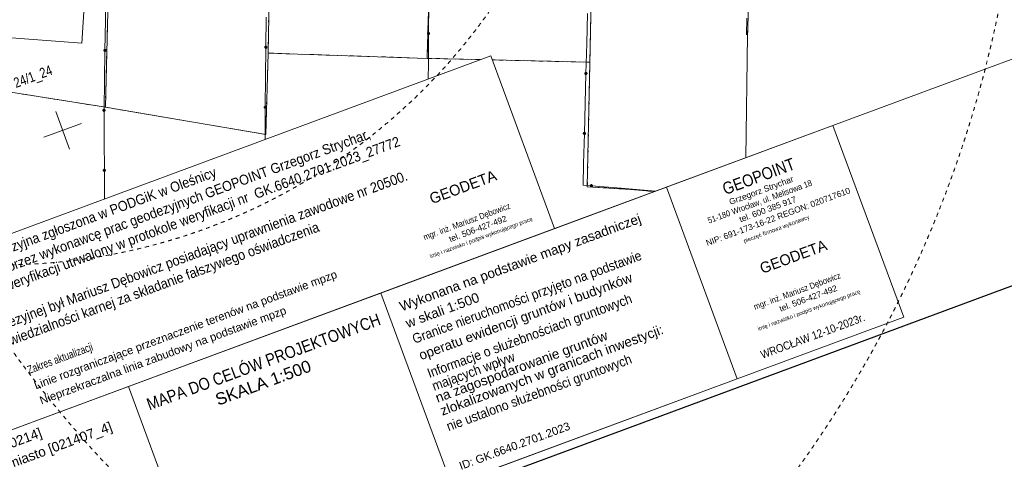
# Model space of a CAD drawing. Header units: millimetres. Extents: x -1155795 to 240441, y -422828 to 463730.
# Tile 20 of 66: x -31629 to 91579, y -114580 to -59620. Entities that reach past the tile are written whole.
import ezdxf
from ezdxf.xclip import XClip

# ---------------------------------------------------------------- set-up
doc = ezdxf.new("R2010")
doc.units = ezdxf.units.MM
doc.header["$MEASUREMENT"] = 0
doc.header["$XCLIPFRAME"] = 0
doc.linetypes.add('Dashed 1_500', pattern=[1000, 500, -500])
doc.layers.add('00 PZT MAPA', color=7, linetype='Continuous')
doc.layers.add('Sycow_7_203-punkt graniczny', color=7, linetype='Continuous')
for name, color, linetype, lineweight in [('0_Nr_pióra__27', 7, 'Continuous', 25), ('Sycow_7_0_Nr_pióra__7', 7, 'Continuous', 18), ('Sycow_7_211-numer działki ewidencyjnej_Nr_pióra__7', 7, 'Continuous', 18), ('Sycow_7_218-kontur użytku gruntowego_Nr_pióra__3', 3, 'Continuous', 18), ('Sycow_7_219-działka ewidencyjna_Nr_pióra__7', 7, 'Continuous', 18), ('Sycow_7_312-budynek ewidencyjny_Nr_pióra__7', 7, 'Continuous', 18), ('Sycow_7_@Wywiad_Nr_pióra__7', 7, 'Continuous', 18), ('Sycow_7_inna budowla (powierzchnia)-Atr17_Nr_pióra__7', 7, 'Continuous', 18), ('Sycow_7_ogrodzenie trwałe (linia)_Nr_pióra__7', 7, 'Continuous', 18), ('Sycow_7_Warstwa 3_Nr_pióra__1', 1, 'Continuous', 18), ('Sycow_7_Warstwa 3_Nr_pióra__7', 7, 'Continuous', 18)]:
    doc.layers.add(name, color=color, linetype=linetype, lineweight=lineweight)
doc.layers.add('0_Nr_pióra__99', color=7, linetype='Continuous', lineweight=0, true_color=0xaad2ff)
doc.styles.add('STYL_AUTOMATYCZNY_1', font='Arial.ttf')
doc.styles.add('STYL_AUTOMATYCZNY_2', font='txt', dxfattribs={"width": 0.856146})
doc.styles.add('STYL_AUTOMATYCZNY_3', font='txt', dxfattribs={"width": 0.951273})
doc.styles.add('STYL_AUTOMATYCZNY_4', font='txt', dxfattribs={"width": 0.75})
doc.styles.add('STYL_AUTOMATYCZNY_5', font='txt', dxfattribs={"width": 0.9})
doc.styles.add('STYL_AUTOMATYCZNY_6', font='txt', dxfattribs={"width": 0.87})
doc.styles.add('STYL_AUTOMATYCZNY_9', font='txt', dxfattribs={"width": 0.79})

# ---------------------------------------------------------------- blocks, each defined once
blk = doc.blocks.new('Rysunek_1_7', base_point=(14567, -19307))
at = {"layer": 'Sycow_7_203-punkt graniczny', "linetype": 'Continuous', "lineweight": 0, "true_color": 0x000000}
for points in [[(39849, -60915, 1), (39765, -60946, 1)], [(59492, -61522, 1), (59408, -61553, 1)], [(-495, -63782, 1), (-580, -63813, 1)], [(19399, -64434, 1), (19315, -64466, 1)], [(39766, -64923, 1), (39682, -64954, 1)], [(-20864, -70545, 1), (-20949, -70577, 1)], [(-800, -73961, 1), (-884, -73992, 1)], [(39443, -80494, 1), (39358, -80525, 1)], [(44864, -80822, 1), (44779, -80853, 1)]]:
    blk.add_hatch(color=178, dxfattribs=at).paths.add_polyline_path(points)
at = {"layer": 'Sycow_7_218-kontur użytku gruntowego_Nr_pióra__3', "color": 3, "linetype": 'Continuous', "lineweight": 18}
for p, q in [((-20651, -60409), (-20638, -59909)), ((-20638, -59909), (-20651, -60409)), ((-469, -59432), (-477, -59932)), ((-477, -59932), (-469, -59432)), ((19455, -60601), (19468, -60101)), ((19468, -60101), (19455, -60601)), ((39830, -59638), (39821, -60138)), ((39821, -60138), (39830, -59638)), ((59506, -59970), (59488, -60470)), ((59488, -60470), (59506, -59970)), ((-20676, -61409), (-20663, -60909)), ((-20663, -60909), (-20676, -61409)), ((-501, -61432), (-508, -61932)), ((-508, -61932), (-501, -61432)), ((-485, -60432), (-493, -60932)), ((-493, -60932), (-485, -60432)), ((19430, -61600), (19442, -61101)), ((19442, -61101), (19430, -61600)), ((39807, -60930), (39802, -61185)), ((39802, -61185), (39807, -60930)), ((39812, -60638), (39807, -60930)), ((39807, -60930), (39812, -60638)), ((59450, -61537), (59444, -61957)), ((59444, -61957), (59450, -61537)), ((59470, -60970), (59450, -61537)), ((59450, -61537), (59470, -60970)), ((-20701, -62408), (-20689, -61909)), ((-20689, -61909), (-20701, -62408)), ((-516, -62432), (-524, -62932)), ((-524, -62932), (-516, -62432)), ((19404, -62600), (19417, -62100)), ((19417, -62100), (19404, -62600)), ((39771, -62684), (39760, -63184)), ((39760, -63184), (39771, -62684)), ((39792, -61685), (39781, -62185)), ((39781, -62185), (39792, -61685)), ((59437, -62457), (59430, -62957)), ((59430, -62957), (59437, -62457)), ((-20751, -64408), (-20739, -63908)), ((-20739, -63908), (-20751, -64408)), ((-20726, -63408), (-20714, -62908)), ((-20714, -62908), (-20726, -63408)), ((-548, -64139), (-537, -63797)), ((-532, -63431), (-537, -63797)), ((-537, -63797), (-532, -63431)), ((-537, -63797), (165, -63820)), ((664, -63837), (1164, -63853)), ((1664, -63870), (2164, -63886)), ((2663, -63902), (3163, -63919)), ((3663, -63935), (4163, -63952)), ((4662, -63968), (5162, -63984)), ((5662, -64001), (6162, -64017)), ((6661, -64034), (7161, -64050)), ((7661, -64066), (8160, -64083)), ((19379, -63600), (19391, -63100)), ((19391, -63100), (19379, -63600)), ((39750, -63684), (39740, -64184)), ((39740, -64184), (39750, -63684)), ((59423, -63456), (59415, -63956)), ((59415, -63956), (59423, -63456)), ((-20777, -65407), (-20764, -64908)), ((-20764, -64908), (-20777, -65407)), ((-578, -65139), (-563, -64639)), ((8660, -64099), (9160, -64116)), ((9660, -64132), (10159, -64148)), ((10659, -64165), (11159, -64181)), ((11659, -64198), (12158, -64214)), ((12658, -64230), (13158, -64247)), ((13657, -64263), (14157, -64280)), ((14657, -64296), (15157, -64312)), ((15656, -64329), (16156, -64345)), ((16656, -64361), (17156, -64378)), ((17655, -64394), (18155, -64411)), ((18655, -64427), (19357, -64450)), ((19357, -64450), (19366, -64100)), ((19366, -64100), (19357, -64450)), ((19357, -64450), (19925, -64464)), ((20425, -64476), (20925, -64488)), ((21425, -64500), (21925, -64512)), ((22425, -64524), (22924, -64536)), ((23424, -64548), (23924, -64560)), ((24424, -64572), (24924, -64584)), ((25424, -64596), (25992, -64609)), ((27501, -64645), (27864, -64654)), ((28364, -64666), (28864, -64678)), ((29363, -64690), (29863, -64702)), ((30363, -64714), (30863, -64726)), ((31363, -64738), (31863, -64750)), ((32363, -64762), (32862, -64774)), ((33362, -64786), (33862, -64798)), ((34362, -64810), (34862, -64822)), ((35362, -64834), (35862, -64846)), ((36361, -64858), (36861, -64870)), ((37361, -64882), (37861, -64894)), ((38361, -64906), (38861, -64918)), ((39361, -64930), (39724, -64939)), ((39724, -64939), (39713, -65476)), ((39729, -64684), (39724, -64939)), ((39724, -64939), (39729, -64684)), ((59408, -64456), (59401, -64956)), ((59401, -64956), (59408, -64456)), ((-20802, -66407), (-20789, -65907)), ((-20789, -65907), (-20802, -66407)), ((-607, -66138), (-593, -65638)), ((39702, -65976), (39692, -66475)), ((59380, -66456), (59372, -66956)), ((59372, -66956), (59380, -66456)), ((59394, -65456), (59387, -65956)), ((59387, -65956), (59394, -65456)), ((-20827, -67407), (-20814, -66907)), ((-20814, -66907), (-20827, -67407)), ((-667, -68137), (-652, -67638)), ((-637, -67138), (-622, -66638)), ((39682, -66975), (39671, -67475)), ((59365, -67456), (59358, -67956)), ((59358, -67956), (59365, -67456)), ((-31286, -68909), (-30792, -68988)), ((-20877, -69406), (-20865, -68906)), ((-20865, -68906), (-20877, -69406)), ((-20852, -68407), (-20840, -67907)), ((-20840, -67907), (-20852, -68407)), ((-697, -69137), (-682, -68637)), ((39640, -68975), (39630, -69475)), ((39661, -67975), (39650, -68475)), ((59351, -68456), (59344, -68956)), ((59344, -68956), (59351, -68456)), ((-30298, -69066), (-29804, -69145)), ((-29311, -69224), (-28817, -69302)), ((-28323, -69381), (-27829, -69459)), ((-27336, -69538), (-26842, -69616)), ((-26348, -69695), (-25854, -69774)), ((-25360, -69852), (-24867, -69931)), ((-24373, -70009), (-23879, -70088)), ((-23385, -70166), (-22891, -70245)), ((-20906, -70561), (-20890, -69906)), ((-20890, -69906), (-20906, -70561)), ((-727, -70136), (-712, -69637)), ((39619, -69975), (39609, -70475)), ((59337, -69456), (59329, -69956)), ((59329, -69956), (59337, -69456)), ((-22398, -70324), (-21904, -70402)), ((-21410, -70481), (-20906, -70561)), ((-20906, -70561), (-20486, -70633)), ((-19993, -70716), (-19500, -70800)), ((-19007, -70884), (-18514, -70968)), ((-18021, -71052), (-17528, -71136)), ((-17035, -71220), (-16543, -71304)), ((-16050, -71388), (-15557, -71472)), ((-757, -71136), (-742, -70636)), ((39598, -70974), (39588, -71474)), ((59308, -71456), (59301, -71956)), ((59301, -71956), (59308, -71456)), ((59322, -70456), (59315, -70956)), ((59315, -70956), (59322, -70456)), ((-15064, -71556), (-14571, -71639)), ((-14078, -71723), (-13585, -71807)), ((-13092, -71891), (-12599, -71975)), ((-12106, -72059), (-11613, -72143)), ((-11121, -72227), (-10628, -72311)), ((-10135, -72395), (-9642, -72479)), ((-9149, -72562), (-8656, -72646)), ((-817, -73135), (-802, -72635)), ((-787, -72136), (-772, -71636)), ((39578, -71974), (39567, -72474)), ((59294, -72456), (59286, -72956)), ((59286, -72956), (59294, -72456)), ((-8163, -72730), (-7670, -72814)), ((-7177, -72898), (-6684, -72982)), ((-6191, -73066), (-5699, -73150)), ((-5206, -73234), (-4713, -73318)), ((-4220, -73401), (-3727, -73485)), ((-3234, -73569), (-2741, -73653)), ((-2248, -73737), (-1755, -73821)), ((-1262, -73905), (-842, -73977)), ((-842, -73977), (-832, -73635)), ((39557, -72974), (39547, -73474)), ((59279, -73455), (59272, -73955)), ((59272, -73955), (59279, -73455)), ((39515, -74974), (39505, -75473)), ((39536, -73974), (39526, -74474)), ((59265, -74455), (59258, -74955)), ((59258, -74955), (59265, -74455)), ((39495, -75973), (39484, -76473)), ((59251, -75455), (59243, -75955)), ((59243, -75955), (59251, -75455)), ((39474, -76973), (39464, -77473)), ((59236, -76455), (59230, -76874)), ((59230, -76874), (59236, -76455)), ((39453, -77973), (39443, -78473)), ((39412, -79973), (39400, -80510)), ((39432, -78973), (39422, -79473)), ((39400, -80510), (39865, -80538)), ((40364, -80568), (40863, -80598)), ((41362, -80628), (41862, -80659)), ((42361, -80689), (42860, -80719)), ((43359, -80749), (43858, -80779)), ((44357, -80810), (44822, -80838)), ((44822, -80838), (45565, -80904)), ((46063, -80949), (46561, -80994)), ((47059, -81039), (47803, -81106))]:
    blk.add_line(p, q, dxfattribs=at)
at = {"layer": 'Sycow_7_219-działka ewidencyjna_Nr_pióra__7', "color": 7, "linetype": 'Continuous', "lineweight": 18}
for p, q in [((59450, -61537), (60829, -22926)), ((39807, -60930), (40474, -23852)), ((-537, -63797), (42, -26570)), ((-20906, -70561), (-19830, -27764)), ((19357, -64450), (20229, -30260)), ((39724, -64939), (39807, -60930)), ((59230, -76874), (59450, -61537)), ((-842, -73977), (-537, -63797)), ((-537, -63797), (19357, -64450)), ((19357, -64450), (25992, -64609)), ((27501, -64645), (39724, -64939)), ((39400, -80510), (39724, -64939)), ((-38209, -67808), (-20906, -70561)), ((-20906, -70561), (-842, -73977)), ((39400, -80510), (44822, -80838)), ((44822, -80838), (47803, -81106))]:
    blk.add_line(p, q, dxfattribs=at)
at = {"layer": 'Sycow_7_312-budynek ewidencyjny_Nr_pióra__7', "color": 7, "linetype": 'Continuous', "lineweight": 18}
for p, q in [((-23538, -57289), (-23866, -62539)), ((-23866, -62539), (-37692, -61485))]:
    blk.add_line(p, q, dxfattribs=at)
at = {"layer": 'Sycow_7_@Wywiad_Nr_pióra__7', "color": 7, "linetype": 'Continuous', "lineweight": 18}
blk.add_line((59313, -61513), (59379, -59418), dxfattribs=at)
at = {"layer": 'Sycow_7_inna budowla (powierzchnia)-Atr17_Nr_pióra__7', "color": 7, "linetype": 'Continuous', "lineweight": 18}
for p, q in [((-25376, -75799), (-27112, -71110)), ((-25376, -75799), (-27112, -71110)), ((-28588, -74322), (-23899, -72586)), ((-28588, -74322), (-23899, -72586))]:
    blk.add_line(p, q, dxfattribs=at)
at = {"layer": 'Sycow_7_ogrodzenie trwałe (linia)_Nr_pióra__7', "color": 7, "linetype": 'Continuous', "lineweight": 18}
for p, q in [((-20894, -59708), (-20832, -55958)), ((19555, -57596), (19534, -61346)), ((39418, -58846), (39323, -62595)), ((-20955, -63457), (-20894, -59708)), ((-824, -63065), (-789, -59315)), ((19534, -61346), (19512, -65096)), ((19534, -61207), (19534, -61207)), ((19534, -61235), (19534, -61235)), ((19534, -61262), (19534, -61262)), ((19534, -61290), (19534, -61290)), ((19534, -61318), (19534, -61318)), ((19534, -61346), (19534, -61346)), ((39323, -62595), (39227, -66344)), ((-21017, -67207), (-20955, -63457)), ((-20958, -63596), (-20958, -63596)), ((-20957, -63541), (-20957, -63541)), ((-20957, -63568), (-20957, -63568)), ((-20956, -63485), (-20956, -63485)), ((-20956, -63513), (-20956, -63513)), ((-20955, -63457), (-20955, -63457)), ((-859, -66815), (-824, -63065)), ((-825, -63176), (-825, -63176)), ((-825, -63204), (-825, -63204)), ((-824, -63065), (-824, -63065)), ((-824, -63093), (-824, -63093)), ((-824, -63121), (-824, -63121)), ((-824, -63148), (-824, -63148)), ((19512, -65096), (19501, -67013)), ((39227, -66344), (39131, -70092)), ((39227, -66344), (39227, -66344)), ((39228, -66288), (39229, -66288)), ((39228, -66316), (39228, -66316)), ((39229, -66260), (39229, -66260)), ((39230, -66232), (39230, -66232)), ((39231, -66205), (39231, -66205)), ((-894, -70565), (-859, -66815)), ((39131, -70092), (39036, -73841)), ((-21055, -74706), (-21075, -70956)), ((-21075, -70956), (-21075, -70956)), ((-21075, -70984), (-21075, -70984)), ((-21075, -71012), (-21075, -71012)), ((-21075, -71040), (-21074, -71040)), ((-21074, -71067), (-21074, -71067)), ((-21074, -71095), (-21074, -71095)), ((-932, -74578), (-894, -70565)), ((-895, -70620), (-895, -70620)), ((-895, -70648), (-895, -70648)), ((-895, -70676), (-895, -70676)), ((-895, -70704), (-895, -70704)), ((-894, -70565), (-894, -70565)), ((-894, -70592), (-894, -70592)), ((39036, -73841), (38940, -77590)), ((39036, -73813), (39036, -73813)), ((39036, -73841), (39036, -73841)), ((39037, -73786), (39037, -73786)), ((39038, -73758), (39038, -73758)), ((39039, -73702), (39039, -73702)), ((39039, -73730), (39039, -73730)), ((-21036, -78456), (-21055, -74706)), ((-21017, -82015), (-21036, -78456)), ((-21036, -78456), (-21036, -78456)), ((-21036, -78484), (-21036, -78484)), ((-21035, -78512), (-21035, -78512)), ((-21035, -78540), (-21035, -78540)), ((-21035, -78567), (-21035, -78567)), ((-21035, -78595), (-21035, -78595)), ((39778, -80366), (39778, -80366)), ((39806, -80368), (39806, -80368)), ((39834, -80371), (39834, -80371)), ((39861, -80373), (39861, -80373)), ((39889, -80375), (39889, -80375)), ((39917, -80378), (39917, -80378)), ((39917, -80378), (43654, -80692)), ((43654, -80692), (47944, -81053))]:
    blk.add_line(p, q, dxfattribs=at)
at = {"layer": 'Sycow_7_ogrodzenie trwałe (linia)_Nr_pióra__7', "color": 7, "linetype": 'Continuous', "lineweight": 18, "flags": 128}
for points in [[(-21075, -70956), (-21076, -70794), (-21017, -67207)], [(38940, -77590), (38871, -80290), (39917, -80378)]]:
    blk.add_lwpolyline(points, dxfattribs=at)
at = {"layer": 'Sycow_7_ogrodzenie trwałe (linia)_Nr_pióra__7', "color": 7, "linetype": 'Continuous', "lineweight": 18}
for centre, radius in [((19534, -61346), 139), ((19534, -61346), 111), ((19534, -61346), 83.3), ((19534, -61346), 55.6), ((19534, -61346), 27.8), ((-20955, -63457), 139), ((-20955, -63457), 111), ((-20955, -63457), 83.3), ((-20955, -63457), 55.6), ((-20955, -63457), 27.8), ((-824, -63065), 139), ((-824, -63065), 111), ((-824, -63065), 83.3), ((-824, -63065), 55.6), ((-824, -63065), 27.8), ((39227, -66344), 139), ((39227, -66344), 111), ((39227, -66344), 83.3), ((39227, -66344), 55.6), ((39227, -66344), 27.8), ((-21075, -70956), 139), ((-21075, -70956), 111), ((-21075, -70956), 83.3), ((-21075, -70956), 55.6), ((-21075, -70956), 27.8), ((-894, -70565), 139), ((-894, -70565), 111), ((-894, -70565), 83.3), ((-894, -70565), 55.6), ((-894, -70565), 27.8), ((39036, -73841), 139), ((39036, -73841), 111), ((39036, -73841), 83.3), ((39036, -73841), 55.6), ((39036, -73841), 27.8), ((-21036, -78456), 139), ((-21036, -78456), 111), ((-21036, -78456), 83.3), ((-21036, -78456), 55.6), ((-21036, -78456), 27.8), ((39917, -80378), 139), ((39917, -80378), 111), ((39917, -80378), 83.3), ((39917, -80378), 55.6), ((39917, -80378), 27.8)]:
    blk.add_circle(centre, radius, dxfattribs=at)
at = {"layer": 'Sycow_7_Warstwa 3_Nr_pióra__7', "color": 7, "linetype": 'Continuous', "lineweight": 18, "flags": 128}
for points in [[(27307, -64122), (35308, -85732), (124558, -52686), (67236, 102126), (-104410, 38571), (-55090, -94631)], [(-47089, -116241), (35308, -85732), (27307, -64122), (-55090, -94631)], [(78994, -96797), (58166, -104509), (49296, -80553), (70124, -72841)], [(-38218, -140197), (58166, -104509), (49296, -80553), (-47089, -116241)], [(13545, -93790), (49296, -80553), (58166, -104509), (22415, -117746)], [(-18021, -105478), (13545, -93790), (22415, -117746), (-9151, -129434)]]:
    blk.add_lwpolyline(points, close=True, dxfattribs=at)
blk.add_lwpolyline([(-38217, -141329), (134317, -77445)], dxfattribs=at)
at = {"layer": 'Sycow_7_0_Nr_pióra__7', "color": 7, "linetype": 'Continuous', "lineweight": 18, "char_height": 1200, "attachment_point": 7, "rotation": 20.34778}
for s, insert, line_spacing_factor, style in [('\\A1;{\\pql;\\fArial|b0|i0|c0|p0;\\W0.900000;Informacje o służebnościach gruntowych \\P\\pql;\\fArial|b0|i0|c0|p0;\\W0.900000;mających wpływ }', (20367, -106379), 0.859487, 'STYL_AUTOMATYCZNY_5'), ('\\A1;{\\pql;\\fArial|b0|i0|c0|p0;\\W1.000000;na zagospodarowanie gruntów \\P\\pql;\\fArial|b0|i0|c0|p0;\\W1.000000;zlokalizowanych w granicach inwestycji: }', (21392, -109478), 0.865428, 'STYL_AUTOMATYCZNY_1')]:
    blk.add_mtext(s, dxfattribs=dict(at, insert=insert, line_spacing_factor=line_spacing_factor, style=style))
at = {"layer": 'Sycow_7_0_Nr_pióra__7', "color": 7, "linetype": 'Continuous', "lineweight": 18, "insert": (22173, -111413), "char_height": 1200, "attachment_point": 7, "rotation": 20.34778, "style": 'STYL_AUTOMATYCZNY_5'}
blk.add_mtext('\\A1;{\\pql;\\fArial|b0|i0|c0|p0;\\W0.900000;nie ustalono służebności gruntowych}', dxfattribs=at)
at = {"layer": 'Sycow_7_211-numer działki ewidencyjnej_Nr_pióra__7', "color": 7, "linetype": 'Continuous', "lineweight": 18, "insert": (-31969, -68504), "char_height": 1250, "attachment_point": 7, "rotation": 20.318, "style": 'STYL_AUTOMATYCZNY_9'}
blk.add_mtext('\\A1;{\\pql;\\fArial|b0|i0|c0|p0;\\W0.790000;24/1_24}', dxfattribs=at)
at = {"layer": 'Sycow_7_Warstwa 3_Nr_pióra__1', "color": 1, "linetype": 'Continuous', "lineweight": 18, "insert": (-48377, -106515), "char_height": 1250, "attachment_point": 7, "rotation": 20.26299, "line_spacing_factor": 1.045139, "style": 'STYL_AUTOMATYCZNY_5'}
blk.add_mtext('\\A1;{\\pql;\\fArial|b0|i0|c0|p0;\\W0.900000;Oświadczam,  że praca geodezyjna zgłoszona w PODGiK w Oleśnicy\\P\\pql;\\fArial|b0|i0|c0|p0;\\W0.900000;pod nr GK.6640.2701.2023, przez wykonawcę prac geodezyjnych GEOPOINT Grzegorz Strychar,\\P\\pql;\\fArial|b0|i0|c0|p0;\\W0.900000;uzyskała pozytywny wynik weryfikacji utrwalony w protokole weryfikacji nr  GK.6640.2701.2023_27772\\P\\pql;\\fArial|b0|i0|c0|p0;\\W0.900000;z dnia 30-11-2023r.\\P\\pql;\\fArial|b0|i0|c0|p0;\\W0.900000;Kierownikiem pracy geodezyjnej był Mariusz Dębowicz posiadający uprawnienia zawodowe nr 20500.\\P\\pql;\\fArial|b0|i0|c0|p0;\\W0.900000;Jestem  świadomy odpowiedzialności karnej za składanie fałszywego oświadczenia}', dxfattribs=at)
at = {"layer": 'Sycow_7_Warstwa 3_Nr_pióra__7', "color": 7, "linetype": 'Continuous', "lineweight": 18, "attachment_point": 7, "rotation": 20.318}
for s, insert, char_height, style in [('\\A1;{\\pql;\\fArial|b0|i0|c0|p0;\\W0.856146;GEOPOINT}', (56667, -81565), 1500, 'STYL_AUTOMATYCZNY_2'), ('\\A1;{\\pql;\\fArial|b0|i0|c0|p0;\\W0.951273;GEODETA}', (19971, -82710), 1350, 'STYL_AUTOMATYCZNY_3'), ('\\A1;{\\pql;\\fArial|b0|i0|c0|p0;\\W0.900000;51-180 Wrocław, ul. Melisowa 18}', (54673, -85250), 750, 'STYL_AUTOMATYCZNY_5'), ('\\A1;{\\pql;\\fArial|b0|i0|c0|p0;\\W1.000000;Grzegorz Strychar}', (57387, -82996), 750, 'STYL_AUTOMATYCZNY_1'), ('\\A1;{\\pql;\\fArial|b0|i0|c0|p0;\\W1.000000;NIP: 691-173-16-22 REGON: 020717610}', (54420, -87933), 750, 'STYL_AUTOMATYCZNY_1'), ('\\A1;{\\pql;\\fArial|b0|i0|c0|p0;\\W1.000000;tel. 600 385 917}', (58586, -84983), 750, 'STYL_AUTOMATYCZNY_1'), ('\\A1;{\\pql;\\fArial|b0|i0|c0|p0;\\W0.900000;mgr. inż. Mariusz Dębowicz}', (19120, -87407), 750, 'STYL_AUTOMATYCZNY_5'), ('\\A1;{\\pql;\\fArial|b0|i0|c0|p0;\\W1.000000;Wykonana na podstawie mapy zasadniczej }', (16301, -96435), 1200, 'STYL_AUTOMATYCZNY_1'), ('\\A1;{\\pql;\\fArial|b0|i0|c0|p0;\\W0.900000;imię i nazwisko i podpis wykonującego pracę}', (19870, -89586), 500, 'STYL_AUTOMATYCZNY_5'), ('\\A1;{\\pql;\\fArial|b0|i0|c0|p0;\\W1.000000;tel. 506-427-492}', (22254, -87436), 750, 'STYL_AUTOMATYCZNY_1'), ('\\A1;{\\pql;\\fArial|b0|i0|c0|p0;\\W1.000000;pieczęć firmowa wykonawcy}', (59106, -87677), 500, 'STYL_AUTOMATYCZNY_1'), ('\\A1;{\\pql;\\fArial|b0|i0|c0|p0;\\W0.900000;Granice nieruchomości przyjęto na podstawie}', (17898, -100487), 1200, 'STYL_AUTOMATYCZNY_5'), ('\\A1;{\\pql;\\fArial|b0|i0|c0|p0;\\W0.951273;GEODETA}', (61310, -91417), 1350, 'STYL_AUTOMATYCZNY_3'), ('\\A1;{\\pql;\\fArial|b0|i0|c0|p0;\\W1.000000;Linie rozgraniczające przeznaczenie terenów na podstawie mpzp}', (-29506, -106123), 1000, 'STYL_AUTOMATYCZNY_1'), ('\\A1;{\\pql;\\fArial|b0|i0|c0|p0;\\W1.000000;operatu ewidencji gruntów i budynków}', (18722, -102528), 1200, 'STYL_AUTOMATYCZNY_1'), ('\\A1;{\\pql;\\fArial|b0|i0|c0|p0;\\W0.900000;mgr. inż. Mariusz Dębowicz}', (60459, -96113), 750, 'STYL_AUTOMATYCZNY_5'), ('\\A1;{\\pql;\\fArial|b0|i0|c0|p0;\\W0.900000;imię i nazwisko i podpis wykonującego pracę}', (60888, -98665), 500, 'STYL_AUTOMATYCZNY_5'), ('\\A1;{\\pql;\\fArial|b0|i0|c0|p0;\\W1.000000;tel. 506-427-492}', (63593, -96142), 750, 'STYL_AUTOMATYCZNY_1'), ('\\A1;{\\pql;\\fArial|b0|i0|c0|p0;\\W1.000000;w skali 1:500}', (16937, -98198), 1200, 'STYL_AUTOMATYCZNY_1'), ('\\A1;{\\pql;\\fArial|b0|i0|c0|p0;\\W1.000000;Nieprzekraczalna linia zabudowy na podstawie mpzp}', (-28800, -108019), 1000, 'STYL_AUTOMATYCZNY_1'), ('\\A1;{\\pql;\\fArial|b0|i0|c0|p0;\\W0.870000;WROCŁAW 12-10-2023r.}', (61318, -102030), 1000, 'STYL_AUTOMATYCZNY_6'), ('\\A1;{\\pql;\\fArial|b0|i0|c0|p0;\\W0.856146;MAPA DO CELÓW PROJEKTOWYCH}', (-15384, -108498), 1500, 'STYL_AUTOMATYCZNY_2'), ('\\A1;{\\pql;\\fArial|b0|i0|c0|p0;\\W0.750000;Zakres aktualizacji}', (-30341, -104194), 1000, 'STYL_AUTOMATYCZNY_4'), ('\\A1;{\\pql;\\fArial|b0|i0|c0|p0;\\W1.000000;SKALA 1:500}', (-6787, -107912), 1500, 'STYL_AUTOMATYCZNY_1'), ('\\A1;{\\pql;\\fArial|b0|i0|c0|p0;\\W1.000000;Powiat: oleśnicki [0214]}', (-45039, -118160), 1200, 'STYL_AUTOMATYCZNY_1'), ('\\A1;{\\pql;\\fArial|b0|i0|c0|p0;\\W1.000000;Gmina: Syców - miasto [021407_4]}', (-44271, -120374), 1200, 'STYL_AUTOMATYCZNY_1'), ('\\A1;{\\pql;\\fArial|b0|i0|c0|p0;\\W1.000000;ID: GK.6640.2701.2023}', (23591, -115935), 1000, 'STYL_AUTOMATYCZNY_1')]:
    blk.add_mtext(s, dxfattribs=dict(at, insert=insert, char_height=char_height, style=style))

msp = doc.modelspace()

# ---------------------------------------------------------------- block references
at = {"layer": '00 PZT MAPA', "color": 7, "linetype": 'Continuous', "lineweight": 15}
ref = msp.add_blockref('Rysunek_1_7', (14567, -19307), dxfattribs=at)
XClip(ref).set_block_clipping_path([(-38444.7789564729, -141413.2871562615), (134317.2398628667, -77444.9644498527), (67578.7707096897, 102798.5088210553), (-105183.2481096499, 38830.1861146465)])

# ---------------------------------------------------------------- next in the draw order: linework, layer by layer
at = {"layer": '0_Nr_pióra__27', "color": 7, "linetype": 'Continuous', "lineweight": 25}
msp.add_lwpolyline([(-104959, 38920), (67575, 102803), (134314, -77440), (-38220, -141324)], close=True, dxfattribs=at)
at = {"layer": '0_Nr_pióra__99', "color": 141, "linetype": 'Dashed 1_500', "lineweight": 0, "true_color": 0xaad2ff}
for centre, radius in [((88699, -12696), 150000), ((-56052, -28118), 150000), ((-34105, -15278), 75000)]:
    msp.add_circle(centre, radius, dxfattribs=at)

doc.saveas('drawing.dxf')
